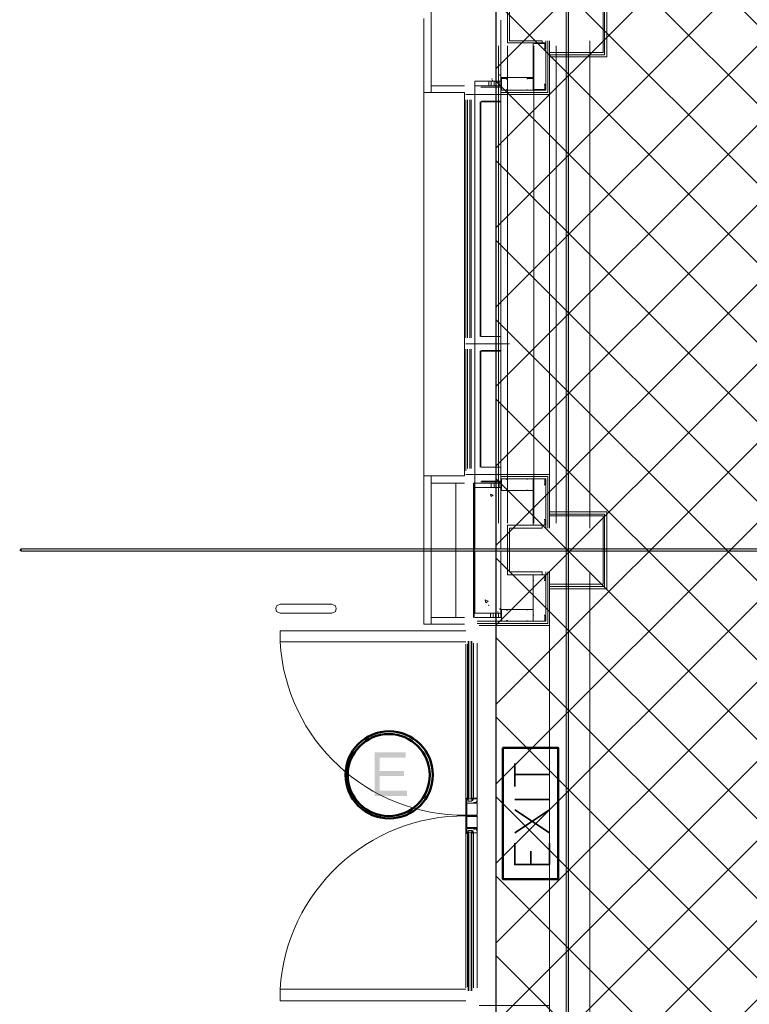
# Model space of a CAD drawing. Header units: millimetres. Extents: x 1.7 to 32.8, y 0.3 to 23.1.
# Tile 9 of 106: x 3 to 4.6, y 5.9 to 8.1. Entities that reach past the tile are written whole.
import ezdxf

# ---------------------------------------------------------------- set-up
doc = ezdxf.new("R2010")
doc.units = ezdxf.units.MM
doc.layers.add('PDF_Geometry', color=9, linetype='Continuous', true_color=0x808080)
doc.layers.add('PDF_Solid Fills', color=9, linetype='Continuous', true_color=0x808080)

msp = doc.modelspace()

# ---------------------------------------------------------------- hatches: boundary and pattern name
h = msp.add_hatch()
h.set_pattern_fill('ANSI37', color=256, scale=0.04)
h.paths.add_polyline_path([(13.8889, 0.4617), (4.0559, 0.4617), (4.0559, 9.4575), (13.8889, 9.4575)])
at = {"layer": 'PDF_Solid Fills', "transparency": 33554559}
for color, points in [(256, [(4.2175, 22.9226), (4.2141, 22.9226), (4.2141, 0.2783), (4.2193, 0.2783), (4.2193, 22.9226)]), (256, [(29.8551, 6.9181), (29.8551, 6.9215), (2.9827, 6.9215), (2.9827, 6.9164), (29.8551, 6.9164)]), (7, [(3.851, 6.4615), (3.781, 6.4615), (3.781, 6.3631), (3.8544, 6.3631), (3.8544, 6.3748), (3.7925, 6.3748), (3.7925, 6.4081), (3.8476, 6.4081), (3.8476, 6.4198), (3.7925, 6.4198), (3.7925, 6.4498), (3.851, 6.4498)])]:
    msp.add_hatch(color=color, dxfattribs=at).paths.add_polyline_path(points)

# ---------------------------------------------------------------- linework, layer by layer
msp.add_lwpolyline([(13.8889, 0.4617), (4.0559, 0.4617), (4.0559, 9.4575), (13.8889, 9.4575)], close=True)
at = {"layer": 'PDF_Geometry', "lineweight": 5}
for points in [[(4.2175, 22.9226), (4.2141, 22.9226), (4.2141, 0.2783), (4.2193, 0.2783), (4.2193, 22.9226)], [(29.8551, 6.9181), (29.8551, 6.9215), (2.9827, 6.9215), (2.9827, 6.9164), (29.8551, 6.9164)]]:
    msp.add_lwpolyline(points, close=True, dxfattribs=at)
at = {"layer": 'PDF_Geometry', "lineweight": 18}
for points in [[(3.9844, 7.9681), (3.9092, 7.9681), (3.9092, 7.9531), (3.9092, 8.1198), (3.9092, 8.2864), (3.9092, 8.2714), (3.9844, 8.2714)], [(4.176, 8.0331), (4.306, 8.0331), (4.306, 8.1198), (4.306, 8.2064), (4.176, 8.2064)], [(4.176, 8.0381), (4.3008, 8.0381), (4.3008, 8.1198), (4.3008, 8.2014), (4.176, 8.2014)], [(4.176, 8.0431), (4.2977, 8.0431), (4.2977, 8.1198), (4.2977, 8.1964), (4.176, 8.1964)], [(3.8925, 8.1198), (3.8925, 7.9531), (3.9092, 7.9531), (3.9844, 7.9531), (3.9844, 7.0864), (3.9092, 7.0864), (3.8925, 7.0864), (3.8925, 6.9181), (3.8925, 6.7515), (3.9092, 6.7515), (3.9844, 6.7515)], [(4.0076, 7.9781), (4.0659, 7.9781), (4.0659, 8.1164)], [(4.0609, 6.9798), (4.0609, 8.0581)], [(4.0659, 7.0848), (4.0659, 7.0898), (4.176, 7.0898), (4.176, 6.9681), (4.176, 8.0697), (4.176, 7.9481), (4.0659, 7.9481), (4.0659, 7.9531), (4.0659, 7.9581), (4.0659, 7.9531), (4.1726, 7.9531), (4.1726, 8.0697)], [(4.0659, 7.9847), (4.0659, 7.9831), (4.0677, 7.9814), (4.0677, 7.9614), (4.0659, 7.9614), (4.0659, 7.9581), (4.1676, 7.9581), (4.1676, 8.0697)], [(4.0659, 7.9864), (4.1392, 7.9864), (4.1392, 8.0647)], [(4.081, 6.9798), (4.081, 8.0581)], [(4.1658, 8.0647), (4.1392, 8.0647), (4.1392, 8.0514), (4.141, 8.0514), (4.1392, 8.0514), (4.1392, 8.0647), (4.1426, 8.0647), (4.1426, 8.0631), (4.1643, 8.0631), (4.1643, 8.0647), (4.1658, 8.0647), (4.1658, 8.0514), (4.1643, 8.0514), (4.1658, 8.0514)], [(4.141, 6.9798), (4.141, 8.0581)], [(4.1676, 8.0514), (4.1676, 8.0647)], [(4.1909, 6.9798), (4.1909, 8.0581)], [(4.2676, 6.9681), (4.2676, 8.0697)], [(4.0643, 7.9914), (4.0643, 7.9931)], [(4.0076, 7.0698), (4.0659, 7.0698), (4.0659, 7.0598), (4.0076, 7.0598), (4.0076, 7.9781), (4.0659, 7.9781), (4.0659, 7.9681), (4.0076, 7.9681)], [(4.0392, 7.9681), (4.0392, 7.9781)], [(4.0442, 7.9681), (4.0442, 7.9781)], [(4.046, 7.9831), (4.046, 7.9847)], [(4.0476, 7.9797), (4.0476, 7.9814)], [(4.051, 7.9681), (4.051, 7.9781)], [(4.0559, 7.9681), (4.0559, 7.9781)], [(4.0627, 7.9681), (4.0627, 7.9781)], [(4.0659, 7.9781), (4.0659, 7.0598)], [(4.0792, 7.9847), (4.0792, 7.9864), (4.0677, 7.9864), (4.0677, 7.9847)], [(4.081, 7.9581), (4.081, 7.9597), (4.0792, 7.9597), (4.0792, 7.9581), (4.0677, 7.9581), (4.0677, 7.9847), (4.0792, 7.9847), (4.0792, 7.9831), (4.081, 7.9831), (4.081, 7.9847)], [(4.1259, 7.9864), (4.1392, 7.9864)], [(4.1392, 7.9847), (4.1392, 7.9581), (4.1259, 7.9581), (4.1259, 7.9597), (4.1259, 7.9581), (4.1392, 7.9581), (4.1392, 7.9847), (4.1259, 7.9847), (4.1259, 7.9831), (4.1259, 7.9847)], [(4.1658, 7.9581), (4.1392, 7.9581), (4.1392, 7.9714), (4.141, 7.9714), (4.1392, 7.9714), (4.1392, 7.9581), (4.1426, 7.9581), (4.1426, 7.9597), (4.1643, 7.9597), (4.1643, 7.9581), (4.1658, 7.9581), (4.1658, 7.9714), (4.1643, 7.9714), (4.1658, 7.9714)], [(4.1676, 7.9714), (4.1676, 7.9581)], [(3.8925, 7.0864), (3.8925, 7.9531)], [(3.9875, 7.9481), (4.0742, 7.9481)], [(4.0225, 7.9331), (4.0659, 7.9331), (4.0659, 7.9481), (4.0659, 7.9647), (4.0209, 7.9647)], [(4.0225, 7.3698), (4.0659, 7.3698), (4.0659, 7.4014), (4.0209, 7.4014), (4.0209, 7.9314), (4.0659, 7.9314), (4.0659, 7.9631)], [(4.0659, 7.9647), (4.0225, 7.9647)], [(4.0677, 7.9581), (4.0792, 7.9581)], [(3.9875, 7.3981), (3.9875, 7.9364)], [(3.9909, 7.3981), (3.9909, 7.9364)], [(3.9959, 7.3981), (3.9959, 7.9364)], [(3.9993, 7.3981), (3.9993, 7.9364)], [(4.0194, 7.4014), (4.0194, 7.9314)], [(4.0659, 7.4014), (4.0659, 7.9314)], [(4.0225, 7.4014), (4.0659, 7.4014), (4.0659, 7.3848), (4.0659, 7.3698), (4.0659, 7.1064)], [(4.0859, 7.3848), (3.9875, 7.3848)], [(3.9875, 7.3731), (3.9875, 7.0981)], [(3.9909, 7.3731), (3.9909, 7.1031)], [(3.9959, 7.3731), (3.9959, 7.1031)], [(3.9993, 7.3731), (3.9993, 7.1031)], [(4.0194, 7.3681), (4.0194, 7.1064)], [(4.0209, 7.3698), (4.0209, 7.1064), (4.0659, 7.1064), (4.0659, 7.0748), (4.0225, 7.0748)], [(4.0659, 7.3681), (4.0209, 7.3681)], [(4.0225, 7.1064), (4.0659, 7.1064), (4.0659, 7.0898), (4.0659, 7.0731), (4.0209, 7.0731)], [(3.9844, 7.0698), (3.9092, 7.0698), (3.9092, 7.0864), (3.9092, 6.9181), (3.9092, 6.7515), (3.9092, 6.7665), (3.9844, 6.7665)], [(3.9875, 7.0898), (4.0742, 7.0898)], [(4.1726, 6.9681), (4.1726, 7.0848), (4.0659, 7.0848), (4.0659, 7.0798), (4.1676, 7.0798), (4.1676, 6.9681)], [(4.0659, 7.0798), (4.0659, 7.0764), (4.0677, 7.0764), (4.0677, 7.0564), (4.0659, 7.0564), (4.0659, 7.0531), (4.1392, 7.0531), (4.1392, 6.9748)], [(4.081, 7.0798), (4.081, 7.0781), (4.0792, 7.0781), (4.0792, 7.0798), (4.0677, 7.0798), (4.0677, 7.0531), (4.0792, 7.0531), (4.0792, 7.0548), (4.081, 7.0548), (4.081, 7.0531)], [(4.0677, 7.0798), (4.0792, 7.0798)], [(4.1658, 7.0798), (4.1392, 7.0798), (4.1392, 7.0664), (4.141, 7.0664), (4.1392, 7.0664), (4.1392, 7.0798), (4.1658, 7.0798), (4.1658, 7.0664), (4.1643, 7.0664), (4.1658, 7.0664)], [(4.1676, 7.0664), (4.1676, 7.0798)], [(3.9643, 7.0698), (3.9643, 6.9181), (3.9643, 6.7665)], [(4.0042, 6.7665), (4.0042, 6.9181), (4.0042, 7.0698)], [(4.0058, 7.0714), (4.0058, 6.9181), (4.0058, 6.7665)], [(4.0076, 6.9231), (4.0076, 7.0598), (4.0659, 7.0598), (4.0659, 6.9231)], [(4.0442, 7.0598), (4.0442, 7.0698)], [(4.051, 7.0598), (4.051, 7.0698)], [(4.0559, 7.0598), (4.0559, 7.0698)], [(4.0627, 7.0598), (4.0627, 7.0698)], [(4.0792, 7.0531), (4.0677, 7.0531)], [(4.1658, 6.9748), (4.1392, 6.9748), (4.1392, 6.9881), (4.141, 6.9881), (4.1392, 6.9881), (4.1392, 6.9748), (4.1658, 6.9748), (4.1658, 6.9881), (4.1643, 6.9881), (4.1658, 6.9881)], [(4.1676, 6.9881), (4.1676, 6.9748)], [(4.176, 7.0048), (4.306, 7.0048), (4.306, 6.9181), (4.306, 6.8314), (4.176, 6.8314)], [(4.176, 6.9998), (4.3008, 6.9998), (4.3008, 6.9181), (4.3008, 6.8365), (4.176, 6.8365)], [(4.176, 6.9964), (4.2977, 6.9964), (4.2977, 6.9181), (4.2977, 6.8414), (4.176, 6.8414)], [(4.0076, 6.9148), (4.0076, 6.7765), (4.0659, 6.7765), (4.0659, 6.9148)], [(4.0126, 6.7581), (4.1676, 6.7581), (4.1676, 6.8698)], [(4.0659, 6.7531), (4.1726, 6.7531), (4.1726, 6.8698), (4.1726, 6.7531), (4.0126, 6.7531)], [(4.0176, 6.7481), (4.176, 6.7481), (4.176, 6.8698), (4.176, 5.7682), (4.176, 5.8898), (4.0176, 5.8898)], [(4.0659, 6.7581), (4.0659, 6.7598), (4.0677, 6.7615), (4.0677, 6.7814), (4.0659, 6.7814), (4.0659, 6.7848), (4.1392, 6.7848), (4.1392, 6.8631)], [(4.1658, 6.8631), (4.1392, 6.8631), (4.1392, 6.8498), (4.141, 6.8498), (4.1392, 6.8498), (4.1392, 6.8631), (4.1658, 6.8631), (4.1658, 6.8498), (4.1643, 6.8498), (4.1658, 6.8498)], [(4.1676, 6.8498), (4.1676, 6.8631)], [(4.2676, 6.8698), (4.2676, 5.7682)], [(4.0392, 6.7931), (4.0392, 6.7948)], [(4.0643, 6.7848), (4.0643, 6.7864)], [(4.0076, 6.7665), (4.0659, 6.7665), (4.0659, 6.7765), (4.0076, 6.7765)], [(4.0426, 6.7765), (4.0426, 6.7665)], [(4.0492, 6.7765), (4.0492, 6.7665)], [(4.0543, 6.7765), (4.0543, 6.7665)], [(4.0593, 6.7781), (4.0593, 6.7798)], [(4.0609, 6.7765), (4.0609, 6.7665)], [(4.0659, 6.7765), (4.0659, 6.7665)], [(4.081, 6.7581), (4.081, 6.7598), (4.0792, 6.7598), (4.0792, 6.7581), (4.0677, 6.7581), (4.0677, 6.7848), (4.0792, 6.7848), (4.0792, 6.7831), (4.081, 6.7831), (4.081, 6.7848)], [(4.0792, 6.7848), (4.0677, 6.7848)], [(4.1658, 6.7581), (4.1392, 6.7581), (4.1392, 6.7714), (4.141, 6.7714), (4.1392, 6.7714), (4.1392, 6.7581), (4.1658, 6.7581), (4.1658, 6.7714), (4.1643, 6.7714), (4.1658, 6.7714)], [(4.1676, 6.7714), (4.1676, 6.7581)], [(4.0677, 6.7581), (4.0792, 6.7581)], [(3.9875, 6.7115), (3.5675, 6.7115), (3.5675, 6.7364), (3.9875, 6.7364)], [(3.9875, 6.3581), (3.9875, 6.7064)], [(3.9909, 6.3598), (3.9909, 6.7064)], [(3.9925, 6.7131), (3.9925, 6.3515), (4.0009, 6.3515), (4.0009, 6.7131)], [(3.9943, 6.7131), (3.9943, 6.3565), (3.9993, 6.3565), (3.9993, 6.7131)], [(4.0042, 6.3581), (4.0042, 6.7081)], [(4.0126, 6.3565), (4.0126, 6.7081)], [(3.9909, 6.3565), (3.9893, 6.3565), (3.9909, 6.3565)], [(4.0027, 6.3565), (4.0027, 6.3531), (4.0009, 6.3531), (4.0009, 6.3548), (4.0027, 6.3531), (4.0027, 6.3548), (4.0009, 6.3548), (4.0009, 6.3565), (4.0027, 6.3565), (4.0009, 6.3581), (4.0009, 6.3598), (4.0009, 6.3581), (4.0042, 6.3581), (4.0027, 6.3565), (4.0027, 6.3548)], [(3.9875, 6.2781), (3.9875, 5.9298)], [(3.9909, 6.2798), (3.9893, 6.2798), (3.9909, 6.2798)], [(3.9909, 6.2781), (3.9909, 5.9315)], [(3.9925, 5.9231), (3.9925, 6.2848), (4.0009, 6.2848), (4.0009, 5.9231)], [(3.9943, 5.9231), (3.9943, 6.2815), (3.9993, 6.2815), (3.9993, 5.9231)], [(4.0027, 6.2815), (4.0027, 6.2848), (4.0009, 6.2831), (4.0009, 6.2815), (4.0009, 6.2831), (4.0027, 6.2831), (4.0027, 6.2815), (4.0009, 6.2815), (4.0009, 6.2798), (4.0009, 6.2815), (4.0027, 6.2815), (4.0027, 6.2798), (4.0009, 6.2798), (4.0009, 6.2781), (4.0027, 6.2798), (4.0042, 6.2798), (4.0027, 6.2798), (4.0027, 6.2831)], [(4.0042, 6.2798), (4.0042, 5.9298)], [(4.0126, 6.2798), (4.0126, 5.9298)], [(3.9875, 5.9265), (3.5675, 5.9265), (3.5675, 5.8998), (3.9875, 5.8998)]]:
    msp.add_lwpolyline(points, dxfattribs=at)
for points in [[(4.081, 8.1198), (4.081, 8.1747), (4.1593, 8.1747), (4.1593, 8.1681), (4.0859, 8.1681), (4.0859, 8.1198), (4.0859, 8.0697), (4.1593, 8.0697), (4.1593, 8.0647), (4.081, 8.0647)], [(4.1259, 7.0781), (4.1259, 7.0798), (4.1392, 7.0798), (4.1392, 7.0531), (4.1259, 7.0531), (4.1259, 7.0548), (4.1259, 7.0531), (4.1392, 7.0531), (4.1392, 7.0798), (4.1259, 7.0798)], [(4.0492, 7.0431), (4.0426, 7.0448), (4.0442, 7.0398)], [(4.081, 6.9181), (4.081, 6.8631), (4.1593, 6.8631), (4.1593, 6.8698), (4.0859, 6.8698), (4.0859, 6.9181), (4.0859, 6.9681), (4.1593, 6.9681), (4.1593, 6.9748), (4.081, 6.9748)], [(3.6842, 6.7964), (3.6925, 6.7931), (3.6943, 6.7864), (3.6925, 6.7798), (3.6842, 6.7765), (3.5675, 6.7765), (3.5594, 6.7798), (3.5576, 6.7864), (3.5594, 6.7931), (3.5675, 6.7964)], [(4.0376, 6.8031), (4.0309, 6.8065), (4.0327, 6.7998)], [(4.1259, 6.7598), (4.1259, 6.7581), (4.1392, 6.7581), (4.1392, 6.7848), (4.1259, 6.7848), (4.1259, 6.7831), (4.1259, 6.7848), (4.1392, 6.7848), (4.1392, 6.7581), (4.1259, 6.7581)], [(4.0126, 6.3198), (4.0126, 6.3465), (3.9893, 6.3465), (3.9893, 6.3198), (4.0126, 6.3198), (3.9875, 6.3198), (3.9875, 6.3581), (3.9893, 6.3581), (3.9875, 6.3581), (3.9875, 6.3565), (3.9893, 6.3565), (3.9893, 6.3465), (4.0058, 6.3465), (4.0058, 6.3481), (4.0042, 6.3481), (4.0076, 6.3481), (4.0058, 6.3481), (4.0058, 6.3465), (4.0126, 6.3465), (4.0126, 6.3481), (4.011, 6.3481), (4.0126, 6.3481)], [(3.9893, 6.3581), (3.9893, 6.3548), (3.9909, 6.3548), (3.9909, 6.3598), (3.9909, 6.3581)], [(4.0126, 6.3515), (4.0126, 6.3498), (4.011, 6.3498), (4.011, 6.3481), (4.0092, 6.3481), (4.0092, 6.3465), (4.0076, 6.3465), (4.0076, 6.3481), (4.0092, 6.3481), (4.011, 6.3498), (4.0126, 6.3498), (4.0126, 6.3515), (4.011, 6.3515), (4.0126, 6.3515), (4.0126, 6.3565), (4.0042, 6.3565), (4.0027, 6.3531), (4.0027, 6.3565), (4.0042, 6.3565), (4.0042, 6.3581), (4.0126, 6.3581)], [(4.0126, 6.3181), (3.9875, 6.3181), (3.9875, 6.2781), (3.9893, 6.2781), (3.9893, 6.2798), (3.9893, 6.2781), (3.9875, 6.2798), (3.9875, 6.2815), (3.9893, 6.2815), (3.9893, 6.2831), (3.9893, 6.2815), (3.9893, 6.2898), (4.0058, 6.2898), (4.0058, 6.2881), (4.0042, 6.2881), (4.0076, 6.2881), (4.0058, 6.2881), (4.0058, 6.2898), (4.0126, 6.2898), (4.0126, 6.2881), (4.011, 6.2881), (4.0126, 6.2881)], [(4.0126, 6.3165), (4.0126, 6.2915), (3.9893, 6.2915), (3.9893, 6.3165)], [(3.9893, 6.2781), (3.9893, 6.2815), (3.9909, 6.2815), (3.9909, 6.2765), (3.9909, 6.2781)], [(4.0126, 6.2865), (4.0126, 6.2881), (4.011, 6.2881), (4.011, 6.2898), (4.011, 6.2881), (4.0092, 6.2898), (4.0076, 6.2898), (4.0092, 6.2898), (4.011, 6.2865), (4.0126, 6.2865), (4.0126, 6.2848), (4.011, 6.2848), (4.0126, 6.2848), (4.0126, 6.2798), (4.0042, 6.2798), (4.0042, 6.2815), (4.0027, 6.2831), (4.0027, 6.2798), (4.0126, 6.2798)]]:
    msp.add_lwpolyline(points, close=True, dxfattribs=at)
at = {"layer": 'PDF_Geometry', "lineweight": 5}
msp.add_lwpolyline([(2.9827, 6.9164), (2.9793, 6.9181), (2.9827, 6.9215)], dxfattribs=at)
at = {"layer": 'PDF_Geometry', "color": 3, "lineweight": 50}
msp.add_lwpolyline([(4.1959, 6.1748), (4.1959, 6.4715), (4.0708, 6.4715), (4.0708, 6.1748)], close=True, dxfattribs=at)
at = {"layer": 'PDF_Geometry', "color": 7, "lineweight": 35}
for points in [[(4.0977, 6.3848), (4.0977, 6.4365)], [(4.0977, 6.4115), (4.176, 6.4115)], [(4.176, 6.3548), (4.0977, 6.3548)], [(4.176, 6.2798), (4.0977, 6.3315)], [(4.0977, 6.2798), (4.176, 6.3315)], [(4.176, 6.2565), (4.176, 6.2081), (4.0977, 6.2081), (4.0977, 6.2565)], [(4.1342, 6.2081), (4.1342, 6.2381)]]:
    msp.add_lwpolyline(points, dxfattribs=at)
at = {"layer": 'PDF_Geometry', "color": 4, "lineweight": 50}
for centre, radius in [((3.814, 6.4107), 0.0986), ((3.8131, 6.4102), 0.0927)]:
    msp.add_circle(centre, radius, dxfattribs=at)
at = {"layer": 'PDF_Geometry', "lineweight": 18}
for centre, radius, start, end in [((3.9834, 6.7364), 0.4167, 183.4383, 270.5652), ((3.9851, 5.8997), 0.4185, 89.6684, 176.3248)]:
    msp.add_arc(centre, radius, start, end, dxfattribs=at)
at = {"layer": 'PDF_Solid Fills', "lineweight": 5, "transparency": 33554559}
msp.add_solid([(2.9827, 6.9164), (2.9793, 6.9181), (2.9827, 6.9181), (2.9827, 6.9215)], dxfattribs=at)

doc.saveas('drawing.dxf')
